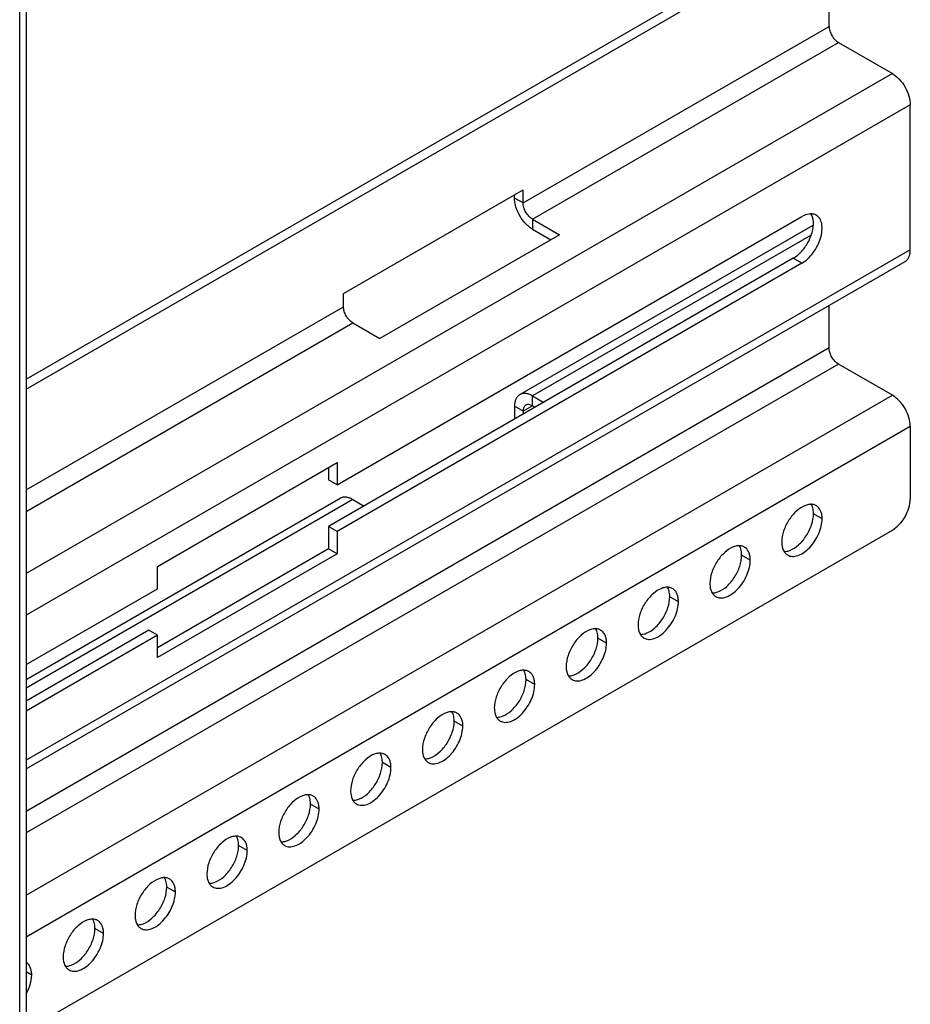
# Model space of a CAD drawing. Header units: inches. Extents: x 5 to 265, y 5 to 171.
# Tile 109 of 212: x 197.96 to 202.34, y 100.62 to 105.47. Entities that reach past the tile are written whole.
import ezdxf

# ---------------------------------------------------------------- set-up
doc = ezdxf.new("R2010")
doc.units = ezdxf.units.IN
doc.header["$LTSCALE"] = 14.96
doc.header["$MEASUREMENT"] = 0
doc.layers.get('0').update_dxf_attribs({"linetype": 'CONTINUOUS'})
doc.layers.add('03_ALL_AXES', color=7, linetype='CONTINUOUS')

msp = doc.modelspace()

# ---------------------------------------------------------------- linework, layer by layer
at = {"color": 7, "linetype": 'Continuous'}
for p, q in [((197.9895, 125.7406), (197.9895, 59.6039)), ((197.9576, 59.5594), (197.9576, 125.6961)), ((197.9895, 103.6988), (201.8091, 105.9041)), ((197.9895, 103.6498), (201.8516, 105.8796)), ((201.94, 105.435), (201.94, 105.8286)), ((200.4345, 104.5658), (201.94, 105.435)), ((200.4805, 104.4862), (201.9859, 105.3554)), ((201.9859, 105.3554), (202.2511, 105.2023)), ((202.2511, 105.2023), (197.9895, 102.7419)), ((202.3395, 105.0492), (197.9895, 102.5378)), ((202.3395, 104.3348), (202.3395, 105.0492)), ((199.5507, 104.1209), (200.4345, 104.6312)), ((200.3921, 104.5903), (200.3921, 104.6067)), ((200.4345, 104.5658), (200.4345, 104.6312)), ((200.4345, 104.5658), (200.3921, 104.5903)), ((199.5188, 103.1782), (201.806, 104.4987)), ((200.4805, 104.4862), (200.4805, 104.4372)), ((200.4805, 104.4862), (200.6136, 104.4094)), ((200.6136, 104.4094), (199.7297, 103.8991)), ((200.418, 103.6229), (201.8614, 104.4562)), ((200.4805, 104.4372), (200.5712, 104.3849)), ((201.8516, 104.4082), (200.4805, 103.6167)), ((202.3395, 104.3348), (197.9895, 101.8233)), ((197.9895, 101.7811), (202.3136, 104.2775)), ((201.7635, 104.2937), (199.4764, 102.9733)), ((201.806, 104.2692), (199.5188, 102.9488)), ((199.5507, 104.0555), (199.5507, 104.1209)), ((197.9895, 103.1542), (199.5507, 104.0555)), ((201.94, 103.8526), (201.94, 104.0618)), ((197.9895, 103.0481), (199.5966, 103.9759)), ((199.5966, 103.9759), (199.7297, 103.8991)), ((201.94, 103.8526), (197.9895, 101.5718)), ((201.9859, 103.773), (197.9895, 101.4657)), ((202.2511, 103.6199), (201.9859, 103.773)), ((197.9895, 101.1595), (202.2511, 103.6199)), ((200.4805, 103.5677), (200.4805, 103.6167)), ((200.4805, 103.6167), (200.5356, 103.5848)), ((200.3921, 103.5656), (200.3921, 103.502)), ((200.4345, 103.5411), (200.3921, 103.5656)), ((200.4805, 103.5677), (200.4345, 103.5411)), ((200.4345, 103.5411), (200.4345, 103.5264)), ((200.4805, 103.5677), (200.4932, 103.5603)), ((197.9895, 100.9554), (202.3395, 103.4668)), ((202.3395, 103.4668), (202.3395, 103.1092)), ((198.635, 102.7777), (199.5188, 103.288)), ((199.4764, 103.2635), (199.4764, 103.2027)), ((199.5188, 103.288), (199.5188, 103.1782)), ((199.5188, 103.1782), (199.4764, 103.2027)), ((197.9895, 102.2208), (199.5341, 103.1125)), ((199.5966, 103.1064), (197.9895, 102.1785)), ((199.5966, 103.1064), (199.6518, 103.0745)), ((197.9895, 100.4957), (202.2511, 102.9561)), ((199.4764, 102.9733), (199.4764, 102.8635)), ((199.5188, 102.9488), (199.4764, 102.9733)), ((199.5188, 102.9488), (199.5188, 102.839)), ((199.4764, 102.8635), (198.635, 102.3776)), ((199.5188, 102.839), (199.4764, 102.8635)), ((199.5188, 102.839), (198.635, 102.3287)), ((198.635, 102.6679), (198.635, 102.7777)), ((198.635, 102.4385), (198.5925, 102.463)), ((198.635, 102.3287), (198.635, 102.4385))]:
    msp.add_line(p, q, dxfattribs=at)
for points, knots in [([(201.94, 105.435), (201.94, 105.4275), (201.9428, 105.4116), (201.9526, 105.3892), (201.967, 105.3695), (201.9794, 105.3592), (201.9859, 105.3554)], [0, 0, 0, 0, 0.237224, 0.500001, 0.762778, 1, 1, 1, 1]), ([(202.2511, 105.2023), (202.2636, 105.1951), (202.2874, 105.1751), (202.3151, 105.1372), (202.334, 105.0943), (202.3395, 105.0637), (202.3395, 105.0492)], [0, 0, 0, 0, 0.237247, 0.499999, 0.762752, 1, 1, 1, 1]), ([(200.4568, 104.4547), (200.4471, 104.4633), (200.4295, 104.4833), (200.4092, 104.5174), (200.3958, 104.5536), (200.3921, 104.5785), (200.3921, 104.5903)], [0, 0, 0, 0, 0.251964, 0.514399, 0.769205, 1, 1, 1, 1]), ([(200.4805, 104.4862), (200.474, 104.49), (200.4616, 104.5004), (200.4472, 104.5201), (200.4374, 104.5424), (200.4345, 104.5583), (200.4345, 104.5658)], [0, 0, 0, 0, 0.237222, 0.499999, 0.762776, 1, 1, 1, 1]), ([(200.4805, 104.4372), (200.4785, 104.4384), (200.4701, 104.4436), (200.4623, 104.4497), (200.4568, 104.4547)], [0, 0, 0, 0, 0.238551, 1, 1, 1, 1]), ([(202.3136, 104.2775), (202.3177, 104.2799), (202.3254, 104.2864), (202.3336, 104.2998), (202.3385, 104.3164), (202.3395, 104.3284), (202.3395, 104.3348)], [0, 0, 0, 0, 0.217755, 0.450891, 0.710462, 1, 1, 1, 1]), ([(199.5966, 103.9759), (199.5901, 103.9797), (199.5777, 103.9901), (199.5633, 104.0098), (199.5535, 104.0321), (199.5507, 104.048), (199.5507, 104.0555)], [0, 0, 0, 0, 0.237222, 0.499999, 0.762776, 1, 1, 1, 1]), ([(201.9859, 103.773), (201.9794, 103.7768), (201.967, 103.7872), (201.9526, 103.8069), (201.9428, 103.8292), (201.94, 103.8451), (201.94, 103.8526)], [0, 0, 0, 0, 0.237222, 0.499999, 0.762776, 1, 1, 1, 1]), ([(200.418, 103.6228), (200.4139, 103.6205), (200.4062, 103.614), (200.3979, 103.6006), (200.3931, 103.584), (200.3921, 103.572), (200.3921, 103.5656)], [0, 0, 0, 0, 0.217755, 0.450891, 0.710462, 1, 1, 1, 1]), ([(200.4805, 103.6167), (200.475, 103.6198), (200.4641, 103.625), (200.4473, 103.6291), (200.4316, 103.6287), (200.4221, 103.6252), (200.418, 103.6228)], [0, 0, 0, 0, 0.289537, 0.549107, 0.782244, 1, 1, 1, 1]), ([(202.3395, 103.4668), (202.3395, 103.4813), (202.334, 103.5119), (202.3151, 103.5548), (202.2874, 103.5927), (202.2636, 103.6127), (202.2511, 103.6199)], [0, 0, 0, 0, 0.237248, 0.500001, 0.762753, 1, 1, 1, 1]), ([(200.448, 103.5709), (200.4436, 103.5684), (200.436, 103.5589), (200.4345, 103.5473), (200.4345, 103.5411)], [0, 0, 0, 0, 0.449242, 1, 1, 1, 1]), ([(200.4805, 103.5677), (200.4751, 103.5708), (200.4644, 103.5752), (200.4524, 103.5734), (200.448, 103.5709)], [0, 0, 0, 0, 0.550756, 1, 1, 1, 1]), ([(199.5966, 103.1064), (199.5911, 103.1095), (199.5802, 103.1147), (199.5635, 103.1188), (199.5477, 103.1184), (199.5382, 103.1149), (199.5341, 103.1125)], [0, 0, 0, 0, 0.289537, 0.549107, 0.782244, 1, 1, 1, 1]), ([(202.2511, 102.9561), (202.2636, 102.9633), (202.2874, 102.9833), (202.3151, 103.0212), (202.334, 103.0642), (202.3395, 103.0947), (202.3395, 103.1092)], [0, 0, 0, 0, 0.237217, 0.499998, 0.76278, 1, 1, 1, 1])]:
    msp.add_open_spline(points, degree=3, knots=knots, dxfattribs=at)
at = {"layer": '03_ALL_AXES', "color": 7, "linetype": 'Continuous'}
for p, q in [((201.806, 104.2692), (201.7635, 104.2937)), ((201.9057, 103.0122), (201.8632, 103.0367)), ((201.5521, 102.8081), (201.5097, 102.8326)), ((197.9895, 102.2953), (198.635, 102.6679)), ((201.1986, 102.604), (201.1561, 102.6285)), ((198.5925, 102.463), (197.9895, 102.1148)), ((198.635, 102.4385), (197.9895, 102.0658)), ((200.845, 102.3999), (200.8026, 102.4244)), ((200.4915, 102.1958), (200.449, 102.2202)), ((200.1379, 101.9916), (200.0955, 102.0161)), ((199.7844, 101.7875), (199.7419, 101.812)), ((199.4308, 101.5834), (199.3884, 101.6079)), ((199.0773, 101.3793), (199.0348, 101.4038)), ((198.7237, 101.1751), (198.6813, 101.1996)), ((198.3701, 100.971), (198.3277, 100.9955)), ((198.0166, 100.7669), (197.9895, 100.7825))]:
    msp.add_line(p, q, dxfattribs=at)
for centre, radius, start, end in [((201.8508, 103.0246), 0.0585, 84.9317, 89.9013), ((201.853, 103.0357), 0.0471, 51.4033, 60.0287), ((201.4973, 102.8205), 0.0585, 84.9317, 89.9013), ((201.4995, 102.8316), 0.0471, 51.4033, 60.0287), ((201.7596, 102.8741), 0.0471, 231.4033, 240.0287), ((201.1437, 102.6164), 0.0585, 84.9317, 89.9013), ((201.1459, 102.6275), 0.0471, 51.4033, 60.0287), ((201.4061, 102.6699), 0.0471, 231.4033, 240.0287), ((200.7902, 102.4122), 0.0585, 84.9317, 89.9013), ((200.7924, 102.4233), 0.0471, 51.4033, 60.0287), ((201.0525, 102.4658), 0.0471, 231.4033, 240.0287), ((200.4366, 102.2081), 0.0585, 84.9317, 89.9013), ((200.4388, 102.2192), 0.0471, 51.4033, 60.0287), ((200.699, 102.2617), 0.0471, 231.4033, 240.0287), ((200.0831, 102.004), 0.0585, 84.9317, 89.9013), ((200.0853, 102.0151), 0.0471, 51.4033, 60.0287), ((200.3454, 102.0576), 0.0471, 231.4033, 240.0287), ((199.7295, 101.7999), 0.0585, 84.9317, 89.9013), ((199.7317, 101.811), 0.0471, 51.4033, 60.0287), ((199.9919, 101.8534), 0.0471, 231.4033, 240.0287), ((199.376, 101.5958), 0.0585, 84.9317, 89.9013), ((199.3782, 101.6069), 0.0471, 51.4033, 60.0287), ((199.6383, 101.6493), 0.0471, 231.4033, 240.0287), ((199.0224, 101.3916), 0.0585, 84.9317, 89.9013), ((199.0246, 101.4027), 0.0471, 51.4033, 60.0287), ((199.2848, 101.4452), 0.0471, 231.4033, 240.0287), ((198.6689, 101.1875), 0.0585, 84.9317, 89.9013), ((198.671, 101.1986), 0.0471, 51.4033, 60.0287), ((198.9312, 101.2411), 0.0471, 231.4033, 240.0287), ((198.3153, 100.9834), 0.0585, 84.9317, 89.9013), ((198.3175, 100.9945), 0.0471, 51.4033, 60.0287), ((198.5777, 101.037), 0.0471, 231.4033, 240.0287), ((198.2241, 100.8328), 0.0471, 231.4033, 240.0287)]:
    msp.add_arc(centre, radius, start, end, dxfattribs=at)
for points, knots in [([(201.8522, 104.5122), (201.8486, 104.5123), (201.8323, 104.5113), (201.8168, 104.5049), (201.806, 104.4987)], [0, 0, 0, 0, 0.226104, 1, 1, 1, 1]), ([(201.8762, 104.5056), (201.8744, 104.5067), (201.867, 104.5104), (201.8585, 104.512), (201.8522, 104.5122)], [0, 0, 0, 0, 0.24434, 1, 1, 1, 1]), ([(201.8614, 104.4849), (201.861, 104.4873), (201.8591, 104.4964), (201.8557, 104.5053), (201.8523, 104.5112)], [0, 0, 0, 0, 0.266278, 1, 1, 1, 1]), ([(201.7635, 104.2937), (201.7793, 104.3029), (201.8088, 104.3286), (201.8415, 104.3771), (201.8615, 104.4308), (201.8642, 104.4682), (201.8614, 104.4849)], [0, 0, 0, 0, 0.243144, 0.512089, 0.774348, 1, 1, 1, 1]), ([(201.806, 104.2692), (201.8164, 104.2753), (201.8365, 104.2908), (201.8624, 104.3202), (201.8837, 104.3548), (201.8986, 104.3917), (201.906, 104.4281), (201.9052, 104.4612), (201.896, 104.4886), (201.8832, 104.5016), (201.8762, 104.5056)], [0, 0, 0, 0, 0.128787, 0.270587, 0.417872, 0.562378, 0.696192, 0.81359, 0.913064, 1, 1, 1, 1]), ([(201.8236, 103.0778), (201.8077, 103.0719), (201.7767, 103.0508), (201.7402, 103.0068), (201.7145, 102.9541), (201.707, 102.9157), (201.707, 102.8975)], [0, 0, 0, 0, 0.22565, 0.487907, 0.756853, 1, 1, 1, 1]), ([(201.8509, 103.0831), (201.8487, 103.0831), (201.8394, 103.0827), (201.8302, 103.0803), (201.8236, 103.0778)], [0, 0, 0, 0, 0.235436, 1, 1, 1, 1]), ([(201.8573, 103.0725), (201.8569, 103.0735), (201.8553, 103.0773), (201.8534, 103.081), (201.8518, 103.0836)], [0, 0, 0, 0, 0.257173, 1, 1, 1, 1]), ([(201.8766, 103.0766), (201.875, 103.0774), (201.8686, 103.0807), (201.8614, 103.0824), (201.856, 103.0829)], [0, 0, 0, 0, 0.245653, 1, 1, 1, 1]), ([(201.8632, 103.0367), (201.8632, 103.04), (201.8628, 103.0521), (201.8604, 103.0642), (201.8573, 103.0725)], [0, 0, 0, 0, 0.268124, 1, 1, 1, 1]), ([(201.9057, 103.0122), (201.9057, 103.0186), (201.9048, 103.0308), (201.8994, 103.0523), (201.8902, 103.0663), (201.8824, 103.0726)], [0, 0, 0, 0, 0.287162, 0.548363, 1, 1, 1, 1]), ([(201.7361, 102.8332), (201.7431, 102.8292), (201.7607, 102.8246), (201.7891, 102.8303), (201.8181, 102.8461), (201.8459, 102.8708), (201.8704, 102.9022), (201.8898, 102.9379), (201.9023, 102.975), (201.9057, 103.0002), (201.9057, 103.0122)], [0, 0, 0, 0, 0.086936, 0.18641, 0.303807, 0.437621, 0.582126, 0.729411, 0.871212, 1, 1, 1, 1]), ([(201.7466, 102.8564), (201.7625, 102.8624), (201.7936, 102.8834), (201.83, 102.9275), (201.8557, 102.9801), (201.8632, 103.0185), (201.8632, 103.0367)], [0, 0, 0, 0, 0.22565, 0.487907, 0.756853, 1, 1, 1, 1]), ([(201.47, 102.8737), (201.4542, 102.8678), (201.4231, 102.8467), (201.3866, 102.8026), (201.361, 102.75), (201.3534, 102.7116), (201.3534, 102.6934)], [0, 0, 0, 0, 0.22565, 0.487907, 0.756853, 1, 1, 1, 1]), ([(201.4974, 102.879), (201.4952, 102.879), (201.4859, 102.8785), (201.4767, 102.8762), (201.47, 102.8737)], [0, 0, 0, 0, 0.235436, 1, 1, 1, 1]), ([(201.5037, 102.8684), (201.5033, 102.8694), (201.5018, 102.8732), (201.4999, 102.8768), (201.4983, 102.8794)], [0, 0, 0, 0, 0.257173, 1, 1, 1, 1]), ([(201.523, 102.8724), (201.5215, 102.8733), (201.515, 102.8766), (201.5079, 102.8783), (201.5024, 102.8788)], [0, 0, 0, 0, 0.245653, 1, 1, 1, 1]), ([(201.5097, 102.8326), (201.5097, 102.8359), (201.5092, 102.848), (201.5069, 102.8601), (201.5037, 102.8684)], [0, 0, 0, 0, 0.268124, 1, 1, 1, 1]), ([(201.5521, 102.8081), (201.5521, 102.8145), (201.5512, 102.8267), (201.5458, 102.8482), (201.5367, 102.8622), (201.5289, 102.8684)], [0, 0, 0, 0, 0.287162, 0.548363, 1, 1, 1, 1]), ([(201.707, 102.8975), (201.707, 102.8931), (201.7078, 102.8769), (201.7122, 102.8606), (201.7184, 102.8507)], [0, 0, 0, 0, 0.276625, 1, 1, 1, 1]), ([(201.3931, 102.6523), (201.4089, 102.6582), (201.44, 102.6793), (201.4765, 102.7234), (201.5021, 102.776), (201.5097, 102.8144), (201.5097, 102.8326)], [0, 0, 0, 0, 0.22565, 0.487907, 0.756853, 1, 1, 1, 1]), ([(201.7184, 102.8507), (201.7192, 102.8494), (201.7226, 102.8444), (201.7267, 102.84), (201.7302, 102.8372)], [0, 0, 0, 0, 0.258072, 1, 1, 1, 1]), ([(201.7193, 102.8511), (201.7215, 102.8511), (201.7308, 102.8516), (201.74, 102.8539), (201.7466, 102.8564)], [0, 0, 0, 0, 0.235436, 1, 1, 1, 1]), ([(201.3825, 102.6291), (201.3895, 102.625), (201.4072, 102.6205), (201.4356, 102.6262), (201.4645, 102.642), (201.4924, 102.6666), (201.5169, 102.6981), (201.5362, 102.7338), (201.5488, 102.7709), (201.5521, 102.7961), (201.5521, 102.8081)], [0, 0, 0, 0, 0.086936, 0.18641, 0.303807, 0.437621, 0.582126, 0.729411, 0.871212, 1, 1, 1, 1]), ([(201.1165, 102.6696), (201.1006, 102.6637), (201.0696, 102.6426), (201.0331, 102.5985), (201.0074, 102.5459), (200.9999, 102.5075), (200.9999, 102.4893)], [0, 0, 0, 0, 0.22565, 0.487907, 0.756853, 1, 1, 1, 1]), ([(201.1438, 102.6749), (201.1416, 102.6749), (201.1323, 102.6744), (201.1231, 102.6721), (201.1165, 102.6696)], [0, 0, 0, 0, 0.235436, 1, 1, 1, 1]), ([(201.1501, 102.6643), (201.1498, 102.6653), (201.1482, 102.6691), (201.1463, 102.6727), (201.1447, 102.6753)], [0, 0, 0, 0, 0.257173, 1, 1, 1, 1]), ([(201.1695, 102.6683), (201.1679, 102.6692), (201.1615, 102.6724), (201.1543, 102.6742), (201.1489, 102.6747)], [0, 0, 0, 0, 0.245653, 1, 1, 1, 1]), ([(201.3534, 102.6934), (201.3534, 102.6889), (201.3542, 102.6728), (201.3587, 102.6565), (201.3649, 102.6466)], [0, 0, 0, 0, 0.276625, 1, 1, 1, 1]), ([(201.0395, 102.4482), (201.0554, 102.4541), (201.0865, 102.4752), (201.1229, 102.5193), (201.1486, 102.5719), (201.1561, 102.6103), (201.1561, 102.6285)], [0, 0, 0, 0, 0.22565, 0.487907, 0.756853, 1, 1, 1, 1]), ([(201.1561, 102.6285), (201.1561, 102.6317), (201.1557, 102.6439), (201.1533, 102.656), (201.1501, 102.6643)], [0, 0, 0, 0, 0.268124, 1, 1, 1, 1]), ([(201.1986, 102.604), (201.1986, 102.6104), (201.1977, 102.6225), (201.1922, 102.644), (201.1831, 102.6581), (201.1753, 102.6643)], [0, 0, 0, 0, 0.287162, 0.548363, 1, 1, 1, 1]), ([(201.3649, 102.6466), (201.3657, 102.6453), (201.369, 102.6403), (201.3732, 102.6359), (201.3767, 102.6331)], [0, 0, 0, 0, 0.258072, 1, 1, 1, 1]), ([(201.3657, 102.647), (201.3679, 102.647), (201.3773, 102.6475), (201.3864, 102.6498), (201.3931, 102.6523)], [0, 0, 0, 0, 0.235436, 1, 1, 1, 1]), ([(201.029, 102.425), (201.036, 102.4209), (201.0536, 102.4164), (201.082, 102.4221), (201.111, 102.4379), (201.1388, 102.4625), (201.1633, 102.4939), (201.1827, 102.5297), (201.1952, 102.5667), (201.1986, 102.592), (201.1986, 102.604)], [0, 0, 0, 0, 0.086936, 0.18641, 0.303807, 0.437621, 0.582126, 0.729411, 0.871212, 1, 1, 1, 1]), ([(200.9999, 102.4893), (200.9999, 102.4848), (201.0007, 102.4687), (201.0051, 102.4524), (201.0113, 102.4425)], [0, 0, 0, 0, 0.276625, 1, 1, 1, 1]), ([(200.7629, 102.4655), (200.7471, 102.4595), (200.716, 102.4385), (200.6795, 102.3944), (200.6539, 102.3418), (200.6463, 102.3034), (200.6463, 102.2852)], [0, 0, 0, 0, 0.22565, 0.487907, 0.756853, 1, 1, 1, 1]), ([(200.686, 102.2441), (200.7018, 102.25), (200.7329, 102.2711), (200.7694, 102.3151), (200.795, 102.3678), (200.8026, 102.4061), (200.8026, 102.4244)], [0, 0, 0, 0, 0.22565, 0.487907, 0.756853, 1, 1, 1, 1]), ([(200.7903, 102.4708), (200.7881, 102.4708), (200.7788, 102.4703), (200.7696, 102.4679), (200.7629, 102.4655)], [0, 0, 0, 0, 0.235436, 1, 1, 1, 1]), ([(200.7966, 102.4601), (200.7962, 102.4611), (200.7947, 102.4649), (200.7928, 102.4686), (200.7912, 102.4712)], [0, 0, 0, 0, 0.257173, 1, 1, 1, 1]), ([(200.8159, 102.4642), (200.8144, 102.4651), (200.8079, 102.4683), (200.8008, 102.4701), (200.7953, 102.4705)], [0, 0, 0, 0, 0.245653, 1, 1, 1, 1]), ([(200.8026, 102.4244), (200.8026, 102.4276), (200.8021, 102.4397), (200.7998, 102.4519), (200.7966, 102.4601)], [0, 0, 0, 0, 0.268124, 1, 1, 1, 1]), ([(200.845, 102.3999), (200.845, 102.4062), (200.8441, 102.4184), (200.8387, 102.4399), (200.8296, 102.454), (200.8218, 102.4602)], [0, 0, 0, 0, 0.287162, 0.548363, 1, 1, 1, 1]), ([(201.0113, 102.4425), (201.0121, 102.4411), (201.0155, 102.4362), (201.0196, 102.4317), (201.0231, 102.429)], [0, 0, 0, 0, 0.258072, 1, 1, 1, 1]), ([(201.0122, 102.4429), (201.0144, 102.4429), (201.0237, 102.4433), (201.0329, 102.4457), (201.0395, 102.4482)], [0, 0, 0, 0, 0.235436, 1, 1, 1, 1]), ([(200.6754, 102.2208), (200.6824, 102.2168), (200.7001, 102.2123), (200.7285, 102.2179), (200.7574, 102.2338), (200.7852, 102.2584), (200.8098, 102.2898), (200.8291, 102.3255), (200.8416, 102.3626), (200.845, 102.3879), (200.845, 102.3999)], [0, 0, 0, 0, 0.086936, 0.18641, 0.303807, 0.437621, 0.582126, 0.729411, 0.871212, 1, 1, 1, 1]), ([(200.6463, 102.2852), (200.6463, 102.2807), (200.6471, 102.2646), (200.6516, 102.2483), (200.6577, 102.2383)], [0, 0, 0, 0, 0.276625, 1, 1, 1, 1]), ([(200.4094, 102.2613), (200.3935, 102.2554), (200.3625, 102.2344), (200.326, 102.1903), (200.3003, 102.1376), (200.2928, 102.0993), (200.2928, 102.081)], [0, 0, 0, 0, 0.22565, 0.487907, 0.756853, 1, 1, 1, 1]), ([(200.4367, 102.2667), (200.4345, 102.2667), (200.4252, 102.2662), (200.416, 102.2638), (200.4094, 102.2613)], [0, 0, 0, 0, 0.235436, 1, 1, 1, 1]), ([(200.443, 102.256), (200.4427, 102.257), (200.4411, 102.2608), (200.4392, 102.2645), (200.4376, 102.2671)], [0, 0, 0, 0, 0.257173, 1, 1, 1, 1]), ([(200.4624, 102.2601), (200.4608, 102.261), (200.4544, 102.2642), (200.4472, 102.2659), (200.4418, 102.2664)], [0, 0, 0, 0, 0.245653, 1, 1, 1, 1]), ([(200.449, 102.2202), (200.449, 102.2235), (200.4486, 102.2356), (200.4462, 102.2477), (200.443, 102.256)], [0, 0, 0, 0, 0.268124, 1, 1, 1, 1]), ([(200.4915, 102.1958), (200.4915, 102.2021), (200.4906, 102.2143), (200.4851, 102.2358), (200.476, 102.2498), (200.4682, 102.2561)], [0, 0, 0, 0, 0.287162, 0.548363, 1, 1, 1, 1]), ([(200.6577, 102.2383), (200.6586, 102.237), (200.6619, 102.232), (200.6661, 102.2276), (200.6696, 102.2248)], [0, 0, 0, 0, 0.258072, 1, 1, 1, 1]), ([(200.6586, 102.2388), (200.6608, 102.2387), (200.6701, 102.2392), (200.6793, 102.2416), (200.686, 102.2441)], [0, 0, 0, 0, 0.235436, 1, 1, 1, 1]), ([(200.3219, 102.0167), (200.3289, 102.0127), (200.3465, 102.0081), (200.3749, 102.0138), (200.4039, 102.0297), (200.4317, 102.0543), (200.4562, 102.0857), (200.4756, 102.1214), (200.4881, 102.1585), (200.4915, 102.1837), (200.4915, 102.1958)], [0, 0, 0, 0, 0.086936, 0.18641, 0.303807, 0.437621, 0.582126, 0.729411, 0.871212, 1, 1, 1, 1]), ([(200.3324, 102.04), (200.3483, 102.0459), (200.3793, 102.0669), (200.4158, 102.111), (200.4415, 102.1636), (200.449, 102.202), (200.449, 102.2202)], [0, 0, 0, 0, 0.22565, 0.487907, 0.756853, 1, 1, 1, 1]), ([(200.0558, 102.0572), (200.04, 102.0513), (200.0089, 102.0302), (199.9724, 101.9861), (199.9468, 101.9335), (199.9392, 101.8951), (199.9392, 101.8769)], [0, 0, 0, 0, 0.22565, 0.487907, 0.756853, 1, 1, 1, 1]), ([(200.0832, 102.0625), (200.081, 102.0625), (200.0717, 102.0621), (200.0625, 102.0597), (200.0558, 102.0572)], [0, 0, 0, 0, 0.235436, 1, 1, 1, 1]), ([(200.0895, 102.0519), (200.0891, 102.0529), (200.0876, 102.0567), (200.0857, 102.0604), (200.0841, 102.0629)], [0, 0, 0, 0, 0.257173, 1, 1, 1, 1]), ([(200.1088, 102.0559), (200.1073, 102.0568), (200.1008, 102.0601), (200.0936, 102.0618), (200.0882, 102.0623)], [0, 0, 0, 0, 0.245653, 1, 1, 1, 1]), ([(200.0955, 102.0161), (200.0955, 102.0194), (200.095, 102.0315), (200.0927, 102.0436), (200.0895, 102.0519)], [0, 0, 0, 0, 0.268124, 1, 1, 1, 1]), ([(200.1379, 101.9916), (200.1379, 101.998), (200.137, 102.0102), (200.1316, 102.0317), (200.1225, 102.0457), (200.1147, 102.052)], [0, 0, 0, 0, 0.287162, 0.548363, 1, 1, 1, 1]), ([(200.2928, 102.081), (200.2928, 102.0766), (200.2936, 102.0605), (200.298, 102.0442), (200.3042, 102.0342)], [0, 0, 0, 0, 0.276625, 1, 1, 1, 1]), ([(200.3051, 102.0346), (200.3073, 102.0346), (200.3166, 102.0351), (200.3258, 102.0375), (200.3324, 102.04)], [0, 0, 0, 0, 0.235436, 1, 1, 1, 1]), ([(199.9683, 101.8126), (199.9753, 101.8086), (199.993, 101.804), (200.0213, 101.8097), (200.0503, 101.8255), (200.0781, 101.8502), (200.1027, 101.8816), (200.122, 101.9173), (200.1345, 101.9544), (200.1379, 101.9796), (200.1379, 101.9916)], [0, 0, 0, 0, 0.086936, 0.18641, 0.303807, 0.437621, 0.582126, 0.729411, 0.871212, 1, 1, 1, 1]), ([(199.9789, 101.8358), (199.9947, 101.8418), (200.0258, 101.8628), (200.0623, 101.9069), (200.0879, 101.9595), (200.0955, 101.9979), (200.0955, 102.0161)], [0, 0, 0, 0, 0.22565, 0.487907, 0.756853, 1, 1, 1, 1]), ([(200.3042, 102.0342), (200.305, 102.0329), (200.3084, 102.0279), (200.3125, 102.0235), (200.316, 102.0207)], [0, 0, 0, 0, 0.258072, 1, 1, 1, 1]), ([(199.7023, 101.8531), (199.6864, 101.8472), (199.6553, 101.8261), (199.6189, 101.782), (199.5932, 101.7294), (199.5857, 101.691), (199.5857, 101.6728)], [0, 0, 0, 0, 0.22565, 0.487907, 0.756853, 1, 1, 1, 1]), ([(199.7296, 101.8584), (199.7274, 101.8584), (199.7181, 101.8579), (199.7089, 101.8556), (199.7023, 101.8531)], [0, 0, 0, 0, 0.235436, 1, 1, 1, 1]), ([(199.7359, 101.8478), (199.7356, 101.8488), (199.734, 101.8526), (199.7321, 101.8562), (199.7305, 101.8588)], [0, 0, 0, 0, 0.257173, 1, 1, 1, 1]), ([(199.7553, 101.8518), (199.7537, 101.8527), (199.7473, 101.856), (199.7401, 101.8577), (199.7347, 101.8582)], [0, 0, 0, 0, 0.245653, 1, 1, 1, 1]), ([(199.7419, 101.812), (199.7419, 101.8153), (199.7415, 101.8274), (199.7391, 101.8395), (199.7359, 101.8478)], [0, 0, 0, 0, 0.268124, 1, 1, 1, 1]), ([(199.7844, 101.7875), (199.7844, 101.7939), (199.7835, 101.8061), (199.778, 101.8276), (199.7689, 101.8416), (199.7611, 101.8478)], [0, 0, 0, 0, 0.287162, 0.548363, 1, 1, 1, 1]), ([(199.9392, 101.8769), (199.9392, 101.8724), (199.94, 101.8563), (199.9445, 101.84), (199.9506, 101.8301)], [0, 0, 0, 0, 0.276625, 1, 1, 1, 1]), ([(199.6253, 101.6317), (199.6412, 101.6376), (199.6722, 101.6587), (199.7087, 101.7028), (199.7344, 101.7554), (199.7419, 101.7938), (199.7419, 101.812)], [0, 0, 0, 0, 0.22565, 0.487907, 0.756853, 1, 1, 1, 1]), ([(199.9506, 101.8301), (199.9515, 101.8288), (199.9548, 101.8238), (199.959, 101.8194), (199.9625, 101.8166)], [0, 0, 0, 0, 0.258072, 1, 1, 1, 1]), ([(199.9515, 101.8305), (199.9537, 101.8305), (199.963, 101.831), (199.9722, 101.8333), (199.9789, 101.8358)], [0, 0, 0, 0, 0.235436, 1, 1, 1, 1]), ([(199.6148, 101.6085), (199.6218, 101.6044), (199.6394, 101.5999), (199.6678, 101.6056), (199.6968, 101.6214), (199.7246, 101.646), (199.7491, 101.6775), (199.7685, 101.7132), (199.781, 101.7503), (199.7844, 101.7755), (199.7844, 101.7875)], [0, 0, 0, 0, 0.086936, 0.18641, 0.303807, 0.437621, 0.582126, 0.729411, 0.871212, 1, 1, 1, 1]), ([(199.3487, 101.649), (199.3329, 101.643), (199.3018, 101.622), (199.2653, 101.5779), (199.2397, 101.5253), (199.2321, 101.4869), (199.2321, 101.4687)], [0, 0, 0, 0, 0.22565, 0.487907, 0.756853, 1, 1, 1, 1]), ([(199.3761, 101.6543), (199.3739, 101.6543), (199.3645, 101.6538), (199.3554, 101.6515), (199.3487, 101.649)], [0, 0, 0, 0, 0.235436, 1, 1, 1, 1]), ([(199.3824, 101.6437), (199.382, 101.6446), (199.3805, 101.6484), (199.3786, 101.6521), (199.3769, 101.6547)], [0, 0, 0, 0, 0.257173, 1, 1, 1, 1]), ([(199.4017, 101.6477), (199.4002, 101.6486), (199.3937, 101.6518), (199.3865, 101.6536), (199.3811, 101.6541)], [0, 0, 0, 0, 0.245653, 1, 1, 1, 1]), ([(199.5857, 101.6728), (199.5857, 101.6683), (199.5865, 101.6522), (199.5909, 101.6359), (199.5971, 101.626)], [0, 0, 0, 0, 0.276625, 1, 1, 1, 1]), ([(199.2718, 101.4276), (199.2876, 101.4335), (199.3187, 101.4546), (199.3552, 101.4986), (199.3808, 101.5513), (199.3884, 101.5897), (199.3884, 101.6079)], [0, 0, 0, 0, 0.22565, 0.487907, 0.756853, 1, 1, 1, 1]), ([(199.3884, 101.6079), (199.3884, 101.6111), (199.3879, 101.6232), (199.3856, 101.6354), (199.3824, 101.6437)], [0, 0, 0, 0, 0.268124, 1, 1, 1, 1]), ([(199.4308, 101.5834), (199.4308, 101.5897), (199.4299, 101.6019), (199.4245, 101.6234), (199.4154, 101.6375), (199.4076, 101.6437)], [0, 0, 0, 0, 0.287162, 0.548363, 1, 1, 1, 1]), ([(199.5971, 101.626), (199.5979, 101.6247), (199.6013, 101.6197), (199.6054, 101.6152), (199.6089, 101.6125)], [0, 0, 0, 0, 0.258072, 1, 1, 1, 1]), ([(199.598, 101.6264), (199.6002, 101.6264), (199.6095, 101.6269), (199.6187, 101.6292), (199.6253, 101.6317)], [0, 0, 0, 0, 0.235436, 1, 1, 1, 1]), ([(199.2612, 101.4044), (199.2682, 101.4003), (199.2859, 101.3958), (199.3142, 101.4015), (199.3432, 101.4173), (199.371, 101.4419), (199.3956, 101.4733), (199.4149, 101.5091), (199.4274, 101.5461), (199.4308, 101.5714), (199.4308, 101.5834)], [0, 0, 0, 0, 0.086936, 0.18641, 0.303807, 0.437621, 0.582126, 0.729411, 0.871212, 1, 1, 1, 1]), ([(199.2321, 101.4687), (199.2321, 101.4642), (199.2329, 101.4481), (199.2374, 101.4318), (199.2435, 101.4218)], [0, 0, 0, 0, 0.276625, 1, 1, 1, 1]), ([(198.9952, 101.4448), (198.9793, 101.4389), (198.9482, 101.4179), (198.9118, 101.3738), (198.8861, 101.3212), (198.8786, 101.2828), (198.8786, 101.2645)], [0, 0, 0, 0, 0.22565, 0.487907, 0.756853, 1, 1, 1, 1]), ([(199.0225, 101.4502), (199.0203, 101.4502), (199.011, 101.4497), (199.0018, 101.4473), (198.9952, 101.4448)], [0, 0, 0, 0, 0.235436, 1, 1, 1, 1]), ([(199.0288, 101.4395), (199.0285, 101.4405), (199.0269, 101.4443), (199.025, 101.448), (199.0234, 101.4506)], [0, 0, 0, 0, 0.257173, 1, 1, 1, 1]), ([(199.0482, 101.4436), (199.0466, 101.4445), (199.0402, 101.4477), (199.033, 101.4495), (199.0276, 101.4499)], [0, 0, 0, 0, 0.245653, 1, 1, 1, 1]), ([(199.0348, 101.4038), (199.0348, 101.407), (199.0344, 101.4191), (199.032, 101.4313), (199.0288, 101.4395)], [0, 0, 0, 0, 0.268124, 1, 1, 1, 1]), ([(199.0773, 101.3793), (199.0773, 101.3856), (199.0763, 101.3978), (199.0709, 101.4193), (199.0618, 101.4333), (199.054, 101.4396)], [0, 0, 0, 0, 0.287162, 0.548363, 1, 1, 1, 1]), ([(199.2435, 101.4218), (199.2444, 101.4205), (199.2477, 101.4156), (199.2519, 101.4111), (199.2554, 101.4084)], [0, 0, 0, 0, 0.258072, 1, 1, 1, 1]), ([(199.2444, 101.4223), (199.2466, 101.4223), (199.2559, 101.4227), (199.2651, 101.4251), (199.2718, 101.4276)], [0, 0, 0, 0, 0.235436, 1, 1, 1, 1]), ([(198.9077, 101.2002), (198.9147, 101.1962), (198.9323, 101.1916), (198.9607, 101.1973), (198.9897, 101.2132), (199.0175, 101.2378), (199.042, 101.2692), (199.0614, 101.3049), (199.0739, 101.342), (199.0773, 101.3673), (199.0773, 101.3793)], [0, 0, 0, 0, 0.086936, 0.18641, 0.303807, 0.437621, 0.582126, 0.729411, 0.871212, 1, 1, 1, 1]), ([(198.9182, 101.2235), (198.9341, 101.2294), (198.9651, 101.2504), (199.0016, 101.2945), (199.0272, 101.3472), (199.0348, 101.3855), (199.0348, 101.4038)], [0, 0, 0, 0, 0.22565, 0.487907, 0.756853, 1, 1, 1, 1]), ([(198.8786, 101.2645), (198.8786, 101.2601), (198.8794, 101.244), (198.8838, 101.2277), (198.89, 101.2177)], [0, 0, 0, 0, 0.276625, 1, 1, 1, 1]), ([(198.6416, 101.2407), (198.6258, 101.2348), (198.5947, 101.2137), (198.5582, 101.1697), (198.5326, 101.117), (198.525, 101.0786), (198.525, 101.0604)], [0, 0, 0, 0, 0.22565, 0.487907, 0.756853, 1, 1, 1, 1]), ([(198.669, 101.246), (198.6668, 101.246), (198.6574, 101.2456), (198.6483, 101.2432), (198.6416, 101.2407)], [0, 0, 0, 0, 0.235436, 1, 1, 1, 1]), ([(198.6753, 101.2354), (198.6749, 101.2364), (198.6733, 101.2402), (198.6715, 101.2439), (198.6698, 101.2465)], [0, 0, 0, 0, 0.257173, 1, 1, 1, 1]), ([(198.6946, 101.2395), (198.6931, 101.2403), (198.6866, 101.2436), (198.6794, 101.2453), (198.674, 101.2458)], [0, 0, 0, 0, 0.245653, 1, 1, 1, 1]), ([(198.6813, 101.1996), (198.6813, 101.2029), (198.6808, 101.215), (198.6785, 101.2271), (198.6753, 101.2354)], [0, 0, 0, 0, 0.268124, 1, 1, 1, 1]), ([(198.7237, 101.1751), (198.7237, 101.1815), (198.7228, 101.1937), (198.7174, 101.2152), (198.7083, 101.2292), (198.7005, 101.2355)], [0, 0, 0, 0, 0.287162, 0.548363, 1, 1, 1, 1]), ([(198.89, 101.2177), (198.8908, 101.2164), (198.8941, 101.2114), (198.8983, 101.207), (198.9018, 101.2042)], [0, 0, 0, 0, 0.258072, 1, 1, 1, 1]), ([(198.8909, 101.2181), (198.8931, 101.2181), (198.9024, 101.2186), (198.9116, 101.221), (198.9182, 101.2235)], [0, 0, 0, 0, 0.235436, 1, 1, 1, 1]), ([(198.5541, 100.9961), (198.5611, 100.9921), (198.5788, 100.9875), (198.6071, 100.9932), (198.6361, 101.0091), (198.6639, 101.0337), (198.6885, 101.0651), (198.7078, 101.1008), (198.7203, 101.1379), (198.7237, 101.1631), (198.7237, 101.1751)], [0, 0, 0, 0, 0.086936, 0.18641, 0.303807, 0.437621, 0.582126, 0.729411, 0.871212, 1, 1, 1, 1]), ([(198.5647, 101.0193), (198.5805, 101.0253), (198.6116, 101.0463), (198.6481, 101.0904), (198.6737, 101.143), (198.6813, 101.1814), (198.6813, 101.1996)], [0, 0, 0, 0, 0.22565, 0.487907, 0.756853, 1, 1, 1, 1]), ([(198.2881, 101.0366), (198.2722, 101.0307), (198.2411, 101.0096), (198.2047, 100.9655), (198.179, 100.9129), (198.1715, 100.8745), (198.1715, 100.8563)], [0, 0, 0, 0, 0.22565, 0.487907, 0.756853, 1, 1, 1, 1]), ([(198.3154, 101.0419), (198.3132, 101.0419), (198.3039, 101.0414), (198.2947, 101.0391), (198.2881, 101.0366)], [0, 0, 0, 0, 0.235436, 1, 1, 1, 1]), ([(198.3217, 101.0313), (198.3214, 101.0323), (198.3198, 101.0361), (198.3179, 101.0397), (198.3163, 101.0423)], [0, 0, 0, 0, 0.257173, 1, 1, 1, 1]), ([(198.341, 101.0353), (198.3395, 101.0362), (198.3331, 101.0395), (198.3259, 101.0412), (198.3205, 101.0417)], [0, 0, 0, 0, 0.245653, 1, 1, 1, 1]), ([(198.3277, 100.9955), (198.3277, 100.9988), (198.3273, 101.0109), (198.3249, 101.023), (198.3217, 101.0313)], [0, 0, 0, 0, 0.268124, 1, 1, 1, 1]), ([(198.3701, 100.971), (198.3701, 100.9774), (198.3692, 100.9896), (198.3638, 101.0111), (198.3547, 101.0251), (198.3469, 101.0313)], [0, 0, 0, 0, 0.287162, 0.548363, 1, 1, 1, 1]), ([(198.525, 101.0604), (198.525, 101.056), (198.5258, 101.0398), (198.5303, 101.0236), (198.5364, 101.0136)], [0, 0, 0, 0, 0.276625, 1, 1, 1, 1]), ([(198.5373, 101.014), (198.5395, 101.014), (198.5488, 101.0145), (198.558, 101.0168), (198.5647, 101.0193)], [0, 0, 0, 0, 0.235436, 1, 1, 1, 1]), ([(198.2006, 100.792), (198.2076, 100.7879), (198.2252, 100.7834), (198.2536, 100.7891), (198.2826, 100.8049), (198.3104, 100.8295), (198.3349, 100.861), (198.3543, 100.8967), (198.3668, 100.9338), (198.3701, 100.959), (198.3701, 100.971)], [0, 0, 0, 0, 0.086936, 0.18641, 0.303807, 0.437621, 0.582126, 0.729411, 0.871212, 1, 1, 1, 1]), ([(198.2111, 100.8152), (198.227, 100.8211), (198.258, 100.8422), (198.2945, 100.8863), (198.3201, 100.9389), (198.3277, 100.9773), (198.3277, 100.9955)], [0, 0, 0, 0, 0.22565, 0.487907, 0.756853, 1, 1, 1, 1]), ([(198.5364, 101.0136), (198.5372, 101.0123), (198.5406, 101.0073), (198.5448, 101.0029), (198.5482, 101.0001)], [0, 0, 0, 0, 0.258072, 1, 1, 1, 1]), ([(198.0166, 100.7669), (198.0166, 100.7738), (198.0156, 100.7868), (198.0105, 100.8049), (198.002, 100.8197), (197.9939, 100.8271), (197.9896, 100.8299)], [0, 0, 0, 0, 0.288313, 0.548272, 0.782297, 1, 1, 1, 1]), ([(198.1715, 100.8563), (198.1715, 100.8518), (198.1723, 100.8357), (198.1767, 100.8194), (198.1829, 100.8095)], [0, 0, 0, 0, 0.276625, 1, 1, 1, 1]), ([(198.1829, 100.8095), (198.1837, 100.8082), (198.187, 100.8032), (198.1912, 100.7988), (198.1947, 100.796)], [0, 0, 0, 0, 0.258072, 1, 1, 1, 1]), ([(198.1838, 100.8099), (198.186, 100.8099), (198.1953, 100.8104), (198.2045, 100.8127), (198.2111, 100.8152)], [0, 0, 0, 0, 0.235436, 1, 1, 1, 1]), ([(197.9901, 100.6735), (197.9983, 100.6886), (198.0111, 100.7188), (198.0166, 100.7514), (198.0166, 100.7669)], [0, 0, 0, 0, 0.525452, 1, 1, 1, 1])]:
    msp.add_open_spline(points, degree=3, knots=knots, dxfattribs=at)

doc.saveas('drawing.dxf')
